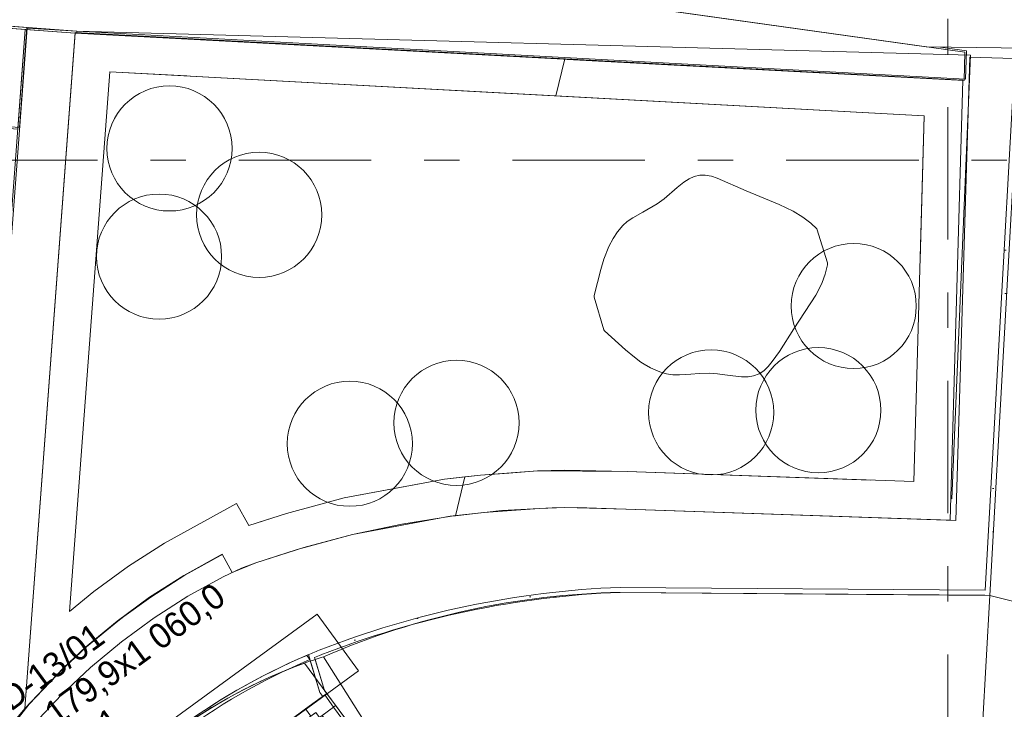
# Model space of a CAD drawing. Header units: millimetres. Extents: x 74467 to 235410, y -65 to 114857.
# Tile 140 of 256: x 107961 to 111895, y 65542 to 68297. Entities that reach past the tile are written whole.
import ezdxf
from ezdxf.enums import TextEntityAlignment as Align

# ---------------------------------------------------------------- set-up
doc = ezdxf.new("R2010")
doc.units = ezdxf.units.MM
doc.header["$MEASUREMENT"] = 0
for name, pattern in [('Katkend topelt', [1093.611073, 529.166651, -211.666656, 141.111112, -211.666656]), ('Kriipsjoon', [3527.298, 2469.2356, -1058.0624]), ('Wipeout_Contour', [1000, 0, -1000])]:
    doc.linetypes.add(name, pattern=pattern)
for name, color, linetype in [('00 2D välitrepistik plaanidele.AR', 7, 'Continuous'), ('00 Kunstikonkursi LÜ jaoks asendi 2D', 7, 'Continuous'), ('00 Teljed.AR', 7, 'Continuous'), ('1232 Välisseinad.AR', 7, 'Continuous'), ('1232 Välisseinad.VANA', 7, 'Continuous'), ('1311 Siseseinad.VANA', 7, 'Continuous'), ('Aken', 7, 'Continuous'), ('Akna tähis', 7, 'Continuous')]:
    doc.layers.add(name, color=color, linetype=linetype)
doc.styles.add('GENERATED_STYLE_1', font='txt')
doc.styles.add('GENERATED_STYLE_3', font='txt')
pattern_1 = [(0, (0, 0), (0, 173.20508), [0, -100]), (0, (50, 86.6), (0, 173.20508), [0, -100])]

# ---------------------------------------------------------------- blocks, each defined once
blk = doc.blocks.new('Beam_98_1', base_point=(108127, 64831.8))
at = {"color": 254, "linetype": 'Wipeout_Contour', "lineweight": 0, "ltscale": 507170.973204}
blk.add_wipeout([(107962.3, 65058.3), (108127, 64831.8), (109314.1, 65695.2), (109149.5, 65921.6)], dxfattribs=at).dxf.layer = '1232 Välisseinad.VANA'
at = {"layer": '1232 Välisseinad.VANA', "color": 7, "linetype": 'Continuous', "lineweight": 13}
for p, q in [((107962.3, 65058.3), (109149.5, 65921.6)), ((109314.1, 65695.2), (109149.5, 65921.6)), ((108127, 64831.8), (109314.1, 65695.2)), ((108127, 64831.8), (107962.3, 65058.3))]:
    blk.add_line(p, q, dxfattribs=at)
blk = doc.blocks.new('Slab_348_1', base_point=(109114.6, 65760.5))
at = {"layer": '1232 Välisseinad.AR', "color": 7, "linetype": 'Continuous', "lineweight": 13, "flags": 128}
blk.add_lwpolyline([(109114.6, 65760.5, 0.122096), (108121, 65016.2), (108248.4, 64924.8), (108252.8, 64918.8), (109171.6, 65593.6), (109160.6, 65608.6)], format="xyb", close=True, dxfattribs=at)
blk = doc.blocks.new('Opening_81_1')
at = {"layer": '1232 Välisseinad.AR', "color": 7, "linetype": 'Continuous', "lineweight": 13, "flags": 128}
for points in [[(109107.9, 65757.6, 0.120708), (108121, 65016.2)], [(108133.5, 64999.9, -0.121674), (109120.4, 65741.2)]]:
    blk.add_lwpolyline(points, format="xyb", dxfattribs=at)
at = {"layer": '1232 Välisseinad.AR', "color": 7, "linetype": 'Continuous', "lineweight": 15, "flags": 128}
for points in [[(109120.4, 65741.2), (109107.9, 65757.6)], [(108121, 65016.2), (108133.5, 64999.9)]]:
    blk.add_lwpolyline(points, dxfattribs=at)
blk = doc.blocks.new('Wall_688_1', base_point=(111952, 68048.1))
at = {"layer": '1232 Välisseinad.VANA', "color": 7, "linetype": 'Continuous', "lineweight": 15, "flags": 128}
for points in [[(111952, 68048.1), (111837.4, 65997.3)], [(112423.1, 67516.3), (111952, 68048.1)], [(112331.2, 65873.4), (112423.1, 67516.3)], [(111837.4, 65997.3), (112331.2, 65873.4)]]:
    blk.add_lwpolyline(points, dxfattribs=at)
blk = doc.blocks.new('Rectangular Window Opening 24_3')
at = {"layer": 'Aken', "color": 7, "linetype": 'Continuous', "lineweight": 15}
for p, q in [((-636.4, 127.6), (-590, 0)), ((590, 0), (634.1, 121.2)), ((-590, 0), (-590, -420)), ((590, -408.5), (590, 0))]:
    blk.add_line(p, q, dxfattribs=at)
at = {"layer": 'Aken', "color": 7, "linetype": 'Continuous', "lineweight": 13}
for centre, radius, start, end in [((-10.9, -1834.9), 2059.8, 90, 106.3286), ((-10.9, -1834.9), 2059.8, 73.0382, 90), ((-10.9, -1834.9), 2059.8, 106.3286, 107.6791), ((-10.9, -1834.9), 2059.8, 71.7505, 73.0382), ((18.8, -2342.9), 2017, 73.5495, 107.5685)]:
    blk.add_arc(centre, radius, start, end, dxfattribs=at)
blk = doc.blocks.new('Historic Window 24_3')
at = {"layer": 'Aken', "color": 253, "linetype": 'Continuous', "lineweight": 13, "true_color": 0xa5a6a4}
for p, q in [((-548, 13), (510.6, 296.7)), ((-510, -109), (475.2, 155))]:
    blk.add_line(p, q, dxfattribs=at)
at = {"layer": 'Aken', "color": 7, "linetype": 'Continuous', "lineweight": 15}
for p, q in [((-590, 235.6), (-590, 0)), ((590, 0), (590, 210.2)), ((-590, 0), (-580, 0)), ((-590, -182), (-590, 0)), ((-580, 0), (-548, 0)), ((-580, -122), (-580, 0)), ((-548, 13), (-488, 13)), ((-548, -25), (-548, 13)), ((-548, 0), (-548, -25)), ((-488, 13), (-488, -25)), ((-488, 13), (488, 13)), ((488, -25), (488, 13)), ((488, 13), (548, 13)), ((548, 13), (548, -25)), ((548, -25), (548, 0)), ((548, 0), (580, 0)), ((580, 0), (590, 0)), ((580, -122), (580, 0)), ((590, -182), (590, 0)), ((-590, 0), (-590, -182)), ((-548, -25), (-523, -25)), ((-488, -25), (-548, -25)), ((-523, -25), (-523, -122)), ((-488, -6), (488, -6)), ((488, -25), (-488, -25)), ((548, -25), (488, -25)), ((523, -122), (523, -25)), ((523, -25), (548, -25)), ((590, -182), (590, 0)), ((-510, -109), (-450, -109)), ((-510, -147), (-510, -109)), ((-450, -109), (-450, -147)), ((-450, -109), (450, -109)), ((450, -147), (450, -109)), ((450, -109), (510, -109)), ((510, -109), (510, -147)), ((-580, -122), (-590, -122)), ((-590, -122), (-580, -122)), ((-523, -122), (-580, -122)), ((-580, -122), (-510, -122)), ((-580, -182), (-580, -122)), ((-510, -122), (-510, -147)), ((-510, -147), (-485, -147)), ((-450, -147), (-510, -147)), ((-485, -147), (-485, -182)), ((-450, -128), (450, -128)), ((450, -147), (-450, -147)), ((510, -147), (450, -147)), ((485, -182), (485, -147)), ((485, -147), (510, -147)), ((510, -147), (510, -122)), ((510, -122), (580, -122)), ((580, -122), (523, -122)), ((590, -122), (580, -122)), ((580, -122), (590, -122)), ((580, -182), (580, -122)), ((-590, -182), (-590, -327.9)), ((-580, -182), (-590, -182)), ((-485, -182), (-580, -182)), ((580, -182), (485, -182)), ((590, -182), (580, -182)), ((590, -332), (590, -182))]:
    blk.add_line(p, q, dxfattribs=at)
at = {"layer": 'Aken', "color": 7, "linetype": 'Continuous', "lineweight": 13}
for p, q in [((-450, -109), (450, -109)), ((485, -182), (-485, -182))]:
    blk.add_line(p, q, dxfattribs=at)
at = {"layer": 'Aken', "color": 253, "linetype": 'Continuous', "lineweight": 13, "true_color": 0xa5a6a4}
for centre, radius in [((-548, 13), 1095.9), ((-510, -109), 1019.9)]:
    blk.add_arc(centre, radius, 0, 15, dxfattribs=at)
at = {"layer": 'Aken', "color": 7, "linetype": 'Continuous', "lineweight": 13}
for centre, radius, start, end in [((41.5, 2151.1), 2017, 251.7558, 285.7797), ((6.8, 1643.5), 2059.8, 253.157, 286.4455)]:
    blk.add_arc(centre, radius, start, end, dxfattribs=at)
blk = doc.blocks.new('Window Stamp 24')
at = {"layer": 'Akna tähis', "color": 7, "lineweight": 13, "style": 'GENERATED_STYLE_1'}
for tag, p in [('AC_WIDO_ID', (-447.2, -926.8)), ('AC_WIDO_A_SIZE', (-447.2, -1083.9)), ('AC_SILL_TO_ANCHOR_LEVEL', (-447.2, -1241)), ('DUMMY_233', (-447.2, -1398.2))]:
    blk.add_attdef(tag, text='', height=100, dxfattribs=at).set_placement(p, align=Align.TOP_LEFT)
blk = doc.blocks.new('Wall_689_1', base_point=(109174.2, 65752))
at = {"layer": '1232 Välisseinad.VANA', "color": 7, "linetype": 'Continuous', "lineweight": 15}
for p, q in [((109178.7, 65617.7), (109141.3, 65741.2)), ((109423.7, 65290.8), (109178.7, 65617.7))]:
    blk.add_line(p, q, dxfattribs=at)
at = {"layer": '1232 Välisseinad.VANA', "color": 7, "linetype": 'Continuous', "lineweight": 15, "flags": 128}
blk.add_lwpolyline([(109458.3, 65303.4), (109174.2, 65752)], dxfattribs=at)
at = {"layer": '1232 Välisseinad.VANA', "color": 7, "linetype": 'Continuous', "lineweight": 15}
blk.add_arc((109798.3, 63789), 2059.8, 107.6373, 108.6012, dxfattribs=at)
at = {"layer": 'Aken', "color": 7, "linetype": 'Continuous', "lineweight": 13, "zscale": 1000, "rotation": 36.85078741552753}
blk.add_blockref('Rectangular Window Opening 24_3', (108706.6, 65263.9), dxfattribs=at)
at = {"layer": 'Aken', "color": 7, "linetype": 'Continuous', "lineweight": 13, "xscale": -1, "zscale": 1000, "rotation": 216.2965906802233}
blk.add_blockref('Historic Window 24_3', (108819.9, 65109.6), dxfattribs=at)
at = {"layer": 'Akna tähis', "color": 5, "lineweight": 13}
ref = blk.add_blockref('Window Stamp 24', (108959.4, 64919.7), dxfattribs=dict(at, rotation=216.2965906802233))
ref.add_attrib('AC_WIDO_ID', 'D-13/01', dxfattribs={"color": 7, "lineweight": 13, "height": 100, "rotation": 36.2966, "style": 'GENERATED_STYLE_1'}).set_placement((107866.4, 65611.9), align=Align.TOP_LEFT)
ref.add_attrib('AC_WIDO_A_SIZE', '1\xa0179,9x1\xa0060,0', dxfattribs={"color": 7, "lineweight": 13, "height": 100, "rotation": 36.2966, "style": 'GENERATED_STYLE_1'}).set_placement((107959.4, 65485.2), align=Align.TOP_LEFT)
ref.add_attrib('AC_SILL_TO_ANCHOR_LEVEL', '506,1', dxfattribs={"color": 7, "lineweight": 13, "height": 100, "rotation": 36.2966, "style": 'GENERATED_STYLE_1'}).set_placement((108052.5, 65358.6), align=Align.TOP_LEFT)
blk = doc.blocks.new('Wall_695_1', base_point=(111808.2, 65474.8))
at = {"layer": '1311 Siseseinad.VANA', "color": 7, "linetype": 'Continuous', "lineweight": 15, "flags": 128}
for points in [[(111837.4, 65997.3), (111808.2, 65474.8)], [(112331.2, 65873.4), (111837.4, 65997.3)]]:
    blk.add_lwpolyline(points, dxfattribs=at)
blk = doc.blocks.new('Wall_698_1', base_point=(111837.4, 65997.3))
at = {"layer": '1232 Välisseinad.VANA', "color": 7, "linetype": 'Continuous', "lineweight": 15, "flags": 128}
for points in [[(111837.4, 65997.3), (110360.1, 66009.3)], [(111808.2, 65474.8), (111837.4, 65997.3)], [(109174.2, 65752), (109458.3, 65303.4)], [(110363.1, 65495), (111808.2, 65474.8)]]:
    blk.add_lwpolyline(points, dxfattribs=at)
at = {"layer": '1232 Välisseinad.VANA', "color": 7, "linetype": 'Continuous', "lineweight": 15}
for centre, radius, start, end in [((110423.4, 62856.6), 3153.4, 91.1496, 113.3362), ((110399.4, 63092), 2403.3, 90.8659, 113.0524)]:
    blk.add_arc(centre, radius, start, end, dxfattribs=at)
blk = doc.blocks.new('Wall_718_1', base_point=(111837.4, 65997.3))
at = {"layer": '1232 Välisseinad.AR', "linetype": 'Continuous', "lineweight": 13, "true_color": 0x8c8d8c}
h = blk.add_hatch(dxfattribs=at)
h.set_pattern_fill('Krohv_0001', color=252, style=0, pattern_type=2)
h.set_pattern_definition(pattern_1)
h.paths.add_polyline_path([(111932, 68048.6), (111952, 68048.1), (111933.2, 68068.5)])
h = blk.add_hatch(dxfattribs=at)
h.set_pattern_fill('Krohv_0001', color=252, style=0, pattern_type=2)
h.set_pattern_definition(pattern_1)
h.paths.add_polyline_path([(111933.2, 68068.5), (111952, 68048.1), (111953.2, 68068.1)])
h = blk.add_hatch(dxfattribs=at)
h.set_pattern_fill('Krohv_0001', color=252, style=0, pattern_type=2)
h.set_pattern_definition(pattern_1)
h.paths.add_polyline_path([(111838.5, 66017.3), (111952, 68048.1), (111932, 68048.6), (111818.5, 66017.4)])
h = blk.add_hatch(dxfattribs=at)
h.set_pattern_fill('Krohv_0001', color=252, style=0, pattern_type=2)
h.set_pattern_definition(pattern_1)
h.paths.add_polyline_path([(111817.4, 65997.5), (111837.4, 65997.3), (111818.5, 66017.4)])
h = blk.add_hatch(dxfattribs=at)
h.set_pattern_fill('Krohv_0001', color=252, style=0, pattern_type=2)
h.set_pattern_definition(pattern_1)
h.paths.add_polyline_path([(111838.5, 66017.3), (111818.5, 66017.4), (111837.4, 65997.3)])
at = {"layer": '1232 Välisseinad.AR', "color": 7, "linetype": 'Continuous', "lineweight": 15, "flags": 128}
for points in [[(111933.2, 68068.5), (111818.5, 66017.4)], [(111837.4, 65997.3), (111952, 68048.1)]]:
    blk.add_lwpolyline(points, dxfattribs=at)
at = {"layer": '1232 Välisseinad.AR', "color": 7, "linetype": 'Continuous', "lineweight": 13, "flags": 128}
for points in [[(111933.2, 68068.5), (111953.2, 68068.1)], [(111837.4, 65997.3), (111817.4, 65997.5)]]:
    blk.add_lwpolyline(points, dxfattribs=at)
blk = doc.blocks.new('Wall_720_1', base_point=(111837.4, 65997.3))
at = {"layer": '1232 Välisseinad.AR', "linetype": 'Continuous', "lineweight": 13, "true_color": 0x8c8d8c}
h = blk.add_hatch(dxfattribs=at)
h.set_pattern_fill('Krohv_0001', color=252, style=0, pattern_type=2)
h.set_pattern_definition(pattern_1)
h.paths.add_polyline_path([(111818.5, 66017.4), (110359.8, 66029.3), (110360.1, 66009.3), (111817.4, 65997.5)])
at = {"layer": '1232 Välisseinad.AR', "color": 7, "linetype": 'Continuous', "lineweight": 15, "flags": 128}
for points in [[(111818.5, 66017.4), (110359.8, 66029.3)], [(110360.1, 66009.3), (111817.4, 65997.5)]]:
    blk.add_lwpolyline(points, dxfattribs=at)
blk = doc.blocks.new('Wall_721_1', base_point=(110360.1, 66009.3))
at = {"layer": '1232 Välisseinad.AR', "linetype": 'Continuous', "lineweight": 13, "true_color": 0x8c8d8c}
h = blk.add_hatch(dxfattribs=at)
h.set_pattern_fill('Krohv_0001', color=252, style=0, pattern_type=2)
h.set_pattern_definition(pattern_1)
h.paths.add_polyline_path([(110359.8, 66029.3, 0.083752), (109157.4, 65778.1), (109164.8, 65759.5, -0.083713), (110360.1, 66009.3)])
at = {"layer": '1232 Välisseinad.AR', "color": 7, "linetype": 'Continuous', "lineweight": 15}
for radius, start, end in [(3692.4, 92.2231, 111.373), (3672.4, 92.2304, 111.3714)]:
    blk.add_arc((110503, 62339.7), radius, start, end, dxfattribs=at)
blk = doc.blocks.new('Wall_722_1', base_point=(109164.8, 65759.5))
at = {"layer": '1232 Välisseinad.AR', "linetype": 'Continuous', "lineweight": 13, "true_color": 0x8c8d8c}
h = blk.add_hatch(dxfattribs=at)
h.set_pattern_fill('Krohv_0001', color=252, style=0, pattern_type=2)
h.set_pattern_definition(pattern_1)
h.paths.add_polyline_path([(109157.4, 65778.1, 0.005163), (109107.9, 65757.6), (109120.4, 65741.2, -0.004663), (109164.8, 65759.5)])
h = blk.add_hatch(dxfattribs=at)
h.set_pattern_fill('Krohv_0001', color=252, style=0, pattern_type=2)
h.set_pattern_definition(pattern_1)
h.paths.add_polyline_path([(108121, 65016.2, 0.002467), (108104.9, 64996.4), (108120.8, 64984.2, -0.001953), (108133.5, 64999.9)])
at = {"layer": '1232 Välisseinad.AR', "color": 7, "linetype": 'Continuous', "lineweight": 15}
for radius, start, end in [(2593.7, 111.9646, 113.1479), (2573.7, 111.9669, 112.5879), (2593.7, 140.6789, 141.2442)]:
    blk.add_arc((110127.5, 63372.7), radius, start, end, dxfattribs=at)
blk = doc.blocks.new('Wall_730_1', base_point=(109187.7, 65605.5))
at = {"layer": '1232 Välisseinad.AR', "linetype": 'Continuous', "lineweight": 13, "true_color": 0x8c8d8c}
h = blk.add_hatch(dxfattribs=at)
h.set_pattern_fill('Krohv_0001', color=252, style=0, pattern_type=2)
h.set_pattern_definition(pattern_1)
h.paths.add_polyline_path([(109178.7, 65617.7), (109160.6, 65608.6), (109171.6, 65593.6), (109183.4, 65602.3)])
h = blk.add_hatch(dxfattribs=at)
h.set_pattern_fill('Krohv_0001', color=252, style=0, pattern_type=2)
h.set_pattern_definition(pattern_1)
h.paths.add_polyline_path([(109183.4, 65602.3), (109187.7, 65605.5), (109178.7, 65617.7)])
at = {"layer": '1232 Välisseinad.AR', "color": 7, "linetype": 'Continuous', "lineweight": 15, "flags": 128}
for points in [[(109187.7, 65605.5), (109178.7, 65617.7)], [(109160.6, 65608.6), (109171.6, 65593.6)]]:
    blk.add_lwpolyline(points, dxfattribs=at)
at = {"layer": '1232 Välisseinad.AR', "color": 7, "linetype": 'Continuous', "lineweight": 13, "flags": 128}
blk.add_lwpolyline([(109171.6, 65593.6), (109187.7, 65605.5)], dxfattribs=at)
blk = doc.blocks.new('Wall_731_1', base_point=(109178.7, 65617.7))
at = {"layer": '1232 Välisseinad.AR', "linetype": 'Continuous', "lineweight": 13, "true_color": 0x8c8d8c}
h = blk.add_hatch(dxfattribs=at)
h.set_pattern_fill('Krohv_0001', color=252, style=0, pattern_type=2)
h.set_pattern_definition(pattern_1)
h.paths.add_polyline_path([(109178.7, 65617.7), (109138.9, 65749), (109120.4, 65741.2), (109160.6, 65608.6)])
at = {"layer": '1232 Välisseinad.AR', "color": 7, "linetype": 'Continuous', "lineweight": 15, "flags": 128}
for points in [[(109120.4, 65741.2), (109160.6, 65608.6)], [(109178.7, 65617.7), (109138.9, 65749)]]:
    blk.add_lwpolyline(points, dxfattribs=at)
blk = doc.blocks.new('Standard grid marker_7')
at = {"layer": '00 Teljed.AR', "color": 252, "linetype": 'Katkend topelt', "lineweight": 13, "true_color": 0x8c8d8c}
blk.add_line((1179.4, 0), (38064.5, 0), dxfattribs=at)
at = {"layer": '00 Teljed.AR', "color": 252, "lineweight": 13, "true_color": 0x8c8d8c, "style": 'GENERATED_STYLE_3'}
for tag, p in [('AC_MarkerText_1_0', (-200, -191.4)), ('AC_MarkerText_1_1', (39443.9, -191.4))]:
    blk.add_attdef(tag, text='', height=200, rotation=180, dxfattribs=at).set_placement(p, align=Align.TOP_CENTER)
blk = doc.blocks.new('Standard grid marker_14')
at = {"layer": '00 Teljed.AR', "color": 252, "linetype": 'Katkend topelt', "lineweight": 13, "true_color": 0x8c8d8c}
blk.add_line((847.4, 0), (22152.6, 0), dxfattribs=at)
at = {"layer": '00 Teljed.AR', "color": 252, "lineweight": 13, "true_color": 0x8c8d8c, "style": 'GENERATED_STYLE_3'}
for tag, p in [('AC_MarkerText_1_0', (-345.7, -45.7)), ('AC_MarkerText_1_1', (23054.3, -45.7))]:
    blk.add_attdef(tag, text='', height=200, rotation=90, dxfattribs=at).set_placement(p, align=Align.TOP_CENTER)

msp = doc.modelspace()

# ---------------------------------------------------------------- linework, layer by layer
at = {"layer": '00 2D välitrepistik plaanidele.AR', "color": 7, "linetype": 'Continuous', "lineweight": 13, "flags": 128}
for points in [[(97711.3, 70145.2), (97576.7, 69218.2), (100153.5, 68856.1), (108189.1, 68250.7), (111740, 68059.5), (111743.5, 68173)], [(100262.8, 68444.9), (100153.5, 68856.1), (107989.6, 68265.7), (107959.7, 67866.8)], [(108189.1, 68250.7), (107999.1, 65562), (108110.2, 65680.2), (108140.3, 65708.5), (108228.4, 65791.3), (108353.3, 65894.8), (108377.5, 65912.5), (108484.4, 65990.4), (108621.2, 66077.6), (108763.1, 66156.1), (108774.1, 66161.4), (108837.1, 66191.3), (108895.6, 66213.4), (109088.5, 66274.9), (109284.2, 66326.6), (109482.3, 66368.4), (109660.7, 66396.8), (109682.2, 66400.2), (109883.5, 66421.9), (110085.6, 66433.5), (110187.2, 66434.2), (110391.2, 66427.1), (111685.2, 66382.3), (111759, 68155.3)]]:
    msp.add_lwpolyline(points, close=True, dxfattribs=at)
msp.add_lwpolyline([(107763.1, 65249.5), (107991.2, 68263.1), (108189.1, 68250.7), (107999.1, 65562), (107802.1, 65312.7), (107768.3, 65256.7, 0.00103)], format="xyb", close=True, dxfattribs=at)

# ---------------------------------------------------------------- block references
at = {"layer": '1311 Siseseinad.VANA', "color": 7, "lineweight": 15}
msp.add_blockref('Wall_695_1', (111808.2, 65474.8), dxfattribs=at)

# ---------------------------------------------------------------- next in the draw order: block references
at = {"layer": '1232 Välisseinad.VANA', "color": 7, "lineweight": 13}
msp.add_blockref('Beam_98_1', (108127, 64831.8), dxfattribs=at)

# ---------------------------------------------------------------- next in the draw order: wipeouts: each hides what was drawn before it
at = {"color": 254, "linetype": 'Wipeout_Contour', "lineweight": 0, "ltscale": 1079437.669537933}
msp.add_wipeout([(97704, 70132.8), (98144.5, 70071.1), (100635.8, 87858.8), (121333.8, 84960), (118963.7, 68037.1), (119411.7, 68027.3), (121836.4, 85338.7), (100257, 88361.1)], dxfattribs=at).dxf.layer = '00 Kunstikonkursi LÜ jaoks asendi 2D'

# ---------------------------------------------------------------- next in the draw order: block references
at = {"layer": '1232 Välisseinad.AR', "color": 7, "lineweight": 15}
msp.add_blockref('Wall_718_1', (111837.4, 65997.3), dxfattribs=at)
at = {"layer": '1232 Välisseinad.VANA', "color": 7, "lineweight": 15}
msp.add_blockref('Wall_688_1', (111952, 68048.1), dxfattribs=at)

# ---------------------------------------------------------------- next in the draw order: wipeouts: each hides what was drawn before it
at = {"color": 254, "linetype": 'Wipeout_Contour', "lineweight": 0, "ltscale": 1050311.564171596}
msp.add_wipeout([(113410.7, 70925.4), (110439.6, 71341.5), (110439.6, 71341.3), (110439.6, 71341.3), (110079.6, 68771.4), (110028.5, 68406.6), (111582, 68189), (113024, 68167.7)], dxfattribs=at).dxf.layer = '00 Kunstikonkursi LÜ jaoks asendi 2D'
at = {"color": 254, "linetype": 'Wipeout_Contour', "lineweight": 0, "ltscale": 2049022.966007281}
msp.add_wipeout([(108321.5, 68088.8), (108160.6, 65933.1), (108257.8, 66013.2), (108395.1, 66114.1), (108540, 66205.9), (108826.5, 66364.3), (108876.4, 66276.5), (109026.8, 66324.5), (109257.3, 66387), (109658.5, 66461.6), (109801.9, 66477.5), (110029.7, 66494.3), (110137.8, 66497.8), (110388.6, 66491.6), (111532.8, 66452.2), (111575, 67913.1)], dxfattribs=at).dxf.layer = '00 Kunstikonkursi LÜ jaoks asendi 2D'

# ---------------------------------------------------------------- next in the draw order: linework, layer by layer
at = {"layer": '00 Kunstikonkursi LÜ jaoks asendi 2D', "color": 63, "linetype": 'Continuous', "lineweight": 13, "true_color": 0xbcc992}
for p, q in [((110028.5, 68406.6), (111582, 68189)), ((111582, 68189), (113024, 68167.7)), ((108321.5, 68088.8), (108160.6, 65933.1)), ((111575, 67913.1), (108321.5, 68088.8)), ((111532.8, 66452.2), (111575, 67913.1)), ((109801.9, 66477.5), (110029.7, 66494.3)), ((110029.7, 66494.3), (110137.8, 66497.8)), ((110137.8, 66497.8), (110388.6, 66491.6)), ((110388.6, 66491.6), (111532.8, 66452.2)), ((109257.3, 66387), (109658.5, 66461.6)), ((109658.5, 66461.6), (109801.9, 66477.5)), ((108540, 66205.9), (108826.5, 66364.3)), ((108826.5, 66364.3), (108876.4, 66276.5)), ((109026.8, 66324.5), (109257.3, 66387)), ((108876.4, 66276.5), (109026.8, 66324.5)), ((108395.1, 66114.1), (108540, 66205.9)), ((108257.8, 66013.2), (108395.1, 66114.1)), ((108160.6, 65933.1), (108257.8, 66013.2))]:
    msp.add_line(p, q, dxfattribs=at)
at = {"layer": '00 Kunstikonkursi LÜ jaoks asendi 2D', "color": 7, "linetype": 'Continuous', "lineweight": 13, "flags": 128}
msp.add_lwpolyline([(108321.5, 68088.8), (111575, 67913.1), (111532.8, 66452.2), (110388.6, 66491.6), (110137.8, 66497.8), (110029.7, 66494.3), (109801.9, 66477.5), (109658.5, 66461.6), (109257.3, 66387), (109026.8, 66324.5), (108876.4, 66276.5), (108826.5, 66364.3), (108540, 66205.9), (108395.1, 66114.1), (108257.8, 66013.2), (108160.6, 65933.1)], close=True, dxfattribs=at)

# ---------------------------------------------------------------- next in the draw order: wipeouts: each hides what was drawn before it
at = {"color": 254, "linetype": 'Wipeout_Contour', "lineweight": 0, "ltscale": 2049022.966007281}
msp.add_wipeout([(108321.5, 68088.8), (108160.6, 65933.1), (108257.8, 66013.2), (108395.1, 66114.1), (108540, 66205.9), (108826.5, 66364.3), (108876.4, 66276.5), (109026.8, 66324.5), (109257.3, 66387), (109658.5, 66461.6), (109801.9, 66477.5), (110029.7, 66494.3), (110137.8, 66497.8), (110388.6, 66491.6), (111532.8, 66452.2), (111575, 67913.1)], dxfattribs=at).dxf.layer = '00 Kunstikonkursi LÜ jaoks asendi 2D'

# ---------------------------------------------------------------- next in the draw order: linework, layer by layer
at = {"layer": '00 Kunstikonkursi LÜ jaoks asendi 2D', "color": 63, "linetype": 'Continuous', "lineweight": 13, "true_color": 0xbcc992}
for p, q in [((108321.5, 68088.8), (108160.6, 65933.1)), ((111575, 67913.1), (108321.5, 68088.8)), ((111532.8, 66452.2), (111575, 67913.1)), ((109801.9, 66477.5), (110029.7, 66494.3)), ((110029.7, 66494.3), (110137.8, 66497.8)), ((110137.8, 66497.8), (110388.6, 66491.6)), ((110388.6, 66491.6), (111532.8, 66452.2)), ((109257.3, 66387), (109658.5, 66461.6)), ((109658.5, 66461.6), (109801.9, 66477.5)), ((108540, 66205.9), (108826.5, 66364.3)), ((108826.5, 66364.3), (108876.4, 66276.5)), ((109026.8, 66324.5), (109257.3, 66387)), ((108876.4, 66276.5), (109026.8, 66324.5)), ((108395.1, 66114.1), (108540, 66205.9)), ((108257.8, 66013.2), (108395.1, 66114.1)), ((108160.6, 65933.1), (108257.8, 66013.2))]:
    msp.add_line(p, q, dxfattribs=at)
at = {"layer": '00 Kunstikonkursi LÜ jaoks asendi 2D', "color": 7, "linetype": 'Continuous', "lineweight": 13, "flags": 128}
msp.add_lwpolyline([(108160.6, 65933.1), (108257.8, 66013.2), (108395.1, 66114.1), (108540, 66205.9), (108826.5, 66364.3), (108876.4, 66276.5), (109026.8, 66324.5), (109257.3, 66387), (109658.5, 66461.6), (109801.9, 66477.5), (110029.7, 66494.3), (110137.8, 66497.8), (110388.6, 66491.6), (111532.8, 66452.2), (111575, 67913.1), (108321.5, 68088.8)], close=True, dxfattribs=at)

# ---------------------------------------------------------------- next in the draw order: block references
at = {"layer": '1232 Välisseinad.AR', "color": 7, "lineweight": 15}
msp.add_blockref('Wall_720_1', (111837.4, 65997.3), dxfattribs=at)

# ---------------------------------------------------------------- next in the draw order: wipeouts: each hides what was drawn before it
at = {"color": 254, "linetype": 'Wipeout_Contour', "lineweight": 0, "ltscale": 2065144.034121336}
msp.add_wipeout([(111678.4, 66297.1), (111729.1, 68055), (110138.7, 68140.9), (110103.3, 67992.6), (111575, 67913.1), (111532.8, 66452.2), (110388.6, 66491.6), (110137.8, 66497.8), (110029.7, 66494.3), (109801.9, 66477.5), (109739.8, 66470.6), (109702.7, 66315.6), (109815.7, 66328.1), (110037.7, 66344.5), (110138.4, 66347.8), (110384.1, 66341.7)], dxfattribs=at).dxf.layer = '00 Kunstikonkursi LÜ jaoks asendi 2D'

# ---------------------------------------------------------------- next in the draw order: linework, layer by layer
at = {"layer": '00 Kunstikonkursi LÜ jaoks asendi 2D', "color": 63, "linetype": 'Continuous', "lineweight": 13, "true_color": 0xbcc992}
for p, q in [((110138.7, 68140.9), (110103.3, 67992.6)), ((111729.1, 68055), (110138.7, 68140.9)), ((111678.4, 66297.1), (111729.1, 68055)), ((110103.3, 67992.6), (111575, 67913.1)), ((111575, 67913.1), (111532.8, 66452.2)), ((110029.7, 66494.3), (109801.9, 66477.5)), ((110137.8, 66497.8), (110029.7, 66494.3)), ((110388.6, 66491.6), (110137.8, 66497.8)), ((111532.8, 66452.2), (110388.6, 66491.6)), ((109739.8, 66470.6), (109702.7, 66315.6)), ((109801.9, 66477.5), (109739.8, 66470.6)), ((109702.7, 66315.6), (109815.7, 66328.1)), ((109815.7, 66328.1), (110037.7, 66344.5)), ((110037.7, 66344.5), (110138.4, 66347.8)), ((110138.4, 66347.8), (110384.1, 66341.7)), ((110384.1, 66341.7), (111678.4, 66297.1))]:
    msp.add_line(p, q, dxfattribs=at)
at = {"layer": '00 Kunstikonkursi LÜ jaoks asendi 2D', "color": 7, "linetype": 'Continuous', "lineweight": 15, "flags": 128}
msp.add_lwpolyline([(110255.8, 67189.2), (110255.9, 67195.2), (110282.5, 67299.6), (110294.9, 67340), (110315, 67391.4), (110332.3, 67423.4), (110348.9, 67450.1), (110370.6, 67475.2), (110388.3, 67490.5), (110410.8, 67506), (110449.9, 67528.1), (110507.7, 67560.8), (110536, 67581.5), (110587.1, 67626.1), (110614.8, 67648.5), (110635.5, 67661.8), (110656, 67671), (110678.1, 67675.8), (110700, 67675.7), (110715.8, 67673.5), (110724.3, 67671.7), (110747.6, 67664.6), (110863.1, 67613.9), (110994.9, 67559.2), (111050.8, 67531.6), (111089.3, 67508), (111121.3, 67483.8), (111146, 67461.1), (111188.6, 67325.7), (111188.6, 67317.2), (111179, 67280.6), (111166.8, 67247), (111151.6, 67214.4), (111142, 67196.3), (111053.7, 67061.9), (110995.9, 66972.1), (110967.8, 66930.9), (110951.9, 66912.2), (110933.5, 66894.8), (110915.1, 66882.5), (110893.2, 66873.9), (110871.1, 66870.4), (110844.4, 66870.3), (110809.7, 66874), (110778.7, 66878.6), (110748.9, 66882.7), (110716.9, 66885.1), (110675.3, 66883.8), (110642, 66881), (110596.6, 66878), (110570.3, 66878.7), (110544.5, 66882.5), (110519, 66889.7), (110481.8, 66905.9), (110455.8, 66921), (110443, 66929.4), (110416.8, 66948.3), (110380.7, 66977.9), (110297.4, 67054.2), (110294.7, 67058.7)], close=True, dxfattribs=at)
at = {"layer": '00 Kunstikonkursi LÜ jaoks asendi 2D', "color": 7, "linetype": 'Continuous', "lineweight": 13, "flags": 128}
msp.add_lwpolyline([(110188.7, 66348.1), (110188.7, 66348.1), (110188.7, 66348.1), (110188.7, 66348.1), (110188.7, 66348.1), (110188.7, 66348.1), (110188.7, 66348.1), (110188.7, 66348.1), (110188.7, 66348.2), (110188.7, 66348.2), (110188.7, 66348.2), (110188.7, 66348.2), (110188.7, 66348.2), (110188.7, 66348.2), (110188.7, 66348.2), (110188.7, 66348.2), (110188.7, 66348.2), (110188.8, 66348.2), (110188.8, 66348.1), (110188.8, 66348.1), (110188.8, 66348.1), (110188.7, 66348.1), (110188.7, 66348.1), (110188.7, 66348.1), (110188.7, 66348.1)], close=True, dxfattribs=at)
at = {"layer": '00 Kunstikonkursi LÜ jaoks asendi 2D', "color": 7, "linetype": 'Continuous', "lineweight": 13}
for centre, radius in [((111293.1, 67153.2), 250), ((110723.4, 66728.3), 250), ((111151.8, 66737), 250), ((111547.2, 66301.8), 0.0504)]:
    msp.add_circle(centre, radius, dxfattribs=at)

# ---------------------------------------------------------------- next in the draw order: block references
at = {"layer": '00 Teljed.AR', "color": 7, "linetype": 'Continuous', "lineweight": 13, "zscale": 1000, "rotation": 270}
msp.add_blockref('Standard grid marker_14', (111668.8, 69888.9), dxfattribs=at)

# ---------------------------------------------------------------- next in the draw order: wipeouts: each hides what was drawn before it
at = {"color": 254, "linetype": 'Wipeout_Contour', "lineweight": 0, "ltscale": 3443454.710229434}
msp.add_wipeout([(110138.7, 68140.9), (108182.9, 68246.5), (107981.3, 65545), (108135.9, 65708.4), (108223.9, 65790.8), (108350, 65894.7), (108479.8, 65990.1), (108616.6, 66076.8), (108769.4, 66161.3), (108810.5, 66088.9), (108904.1, 66127.9), (109069.2, 66180.6), (109290.7, 66240.7), (109680.4, 66313.1), (109702.7, 66315.6), (109739.8, 66470.6), (109658.5, 66461.6), (109257.3, 66387), (109026.8, 66324.5), (108876.4, 66276.5), (108826.5, 66364.3), (108540, 66205.9), (108395.1, 66114.1), (108257.8, 66013.2), (108160.6, 65933.1), (108321.5, 68088.8), (110103.3, 67992.6)], dxfattribs=at).dxf.layer = '00 Kunstikonkursi LÜ jaoks asendi 2D'

# ---------------------------------------------------------------- next in the draw order: linework, layer by layer
at = {"layer": '00 Kunstikonkursi LÜ jaoks asendi 2D', "color": 63, "linetype": 'Continuous', "lineweight": 13, "true_color": 0xbcc992}
for p, q in [((108182.9, 68246.5), (107981.3, 65545)), ((110138.7, 68140.9), (108182.9, 68246.5)), ((110103.3, 67992.6), (110138.7, 68140.9)), ((108160.6, 65933.1), (108321.5, 68088.8)), ((108321.5, 68088.8), (110103.3, 67992.6)), ((109658.5, 66461.6), (109257.3, 66387)), ((109739.8, 66470.6), (109658.5, 66461.6)), ((109702.7, 66315.6), (109739.8, 66470.6)), ((108826.5, 66364.3), (108540, 66205.9)), ((108876.4, 66276.5), (108826.5, 66364.3)), ((109257.3, 66387), (109026.8, 66324.5)), ((109026.8, 66324.5), (108876.4, 66276.5)), ((109290.7, 66240.7), (109680.4, 66313.1)), ((109680.4, 66313.1), (109702.7, 66315.6)), ((108540, 66205.9), (108395.1, 66114.1)), ((109069.2, 66180.6), (109290.7, 66240.7)), ((108904.1, 66127.9), (109069.2, 66180.6)), ((108616.6, 66076.8), (108769.4, 66161.3)), ((108769.4, 66161.3), (108810.5, 66088.9)), ((108810.5, 66088.9), (108904.1, 66127.9)), ((108395.1, 66114.1), (108257.8, 66013.2)), ((108479.8, 65990.1), (108616.6, 66076.8)), ((108257.8, 66013.2), (108160.6, 65933.1)), ((108350, 65894.7), (108479.8, 65990.1)), ((108223.9, 65790.8), (108350, 65894.7)), ((108135.9, 65708.4), (108223.9, 65790.8)), ((107981.3, 65545), (108135.9, 65708.4))]:
    msp.add_line(p, q, dxfattribs=at)
at = {"layer": '00 Kunstikonkursi LÜ jaoks asendi 2D', "color": 7, "linetype": 'Continuous', "lineweight": 15, "flags": 128}
for points in [[(93409.6, 66380.9), (94427.5, 64903.6), (100145.4, 68843.1), (108182.7, 68243.3), (111733.7, 68053.8), (111737.1, 68167.3), (97704, 70132.8), (97573.7, 69203.1)], [(100256.3, 68433.7), (107953.4, 67859.3), (107983.2, 68258.2), (100145.4, 68843.1), (92284.7, 63427.3), (92964, 63409.6)], [(107983.2, 68258.2), (108182.7, 68243.3), (107981.3, 65545.1), (107891.4, 65436.4), (107758.4, 65246.3)], [(107983.2, 68258.2), (108182.7, 68243.3), (107981.3, 65545.1), (107891.4, 65436.4), (107758.4, 65246.3)]]:
    msp.add_lwpolyline(points, close=True, dxfattribs=at)
at = {"layer": '00 Kunstikonkursi LÜ jaoks asendi 2D', "color": 7, "linetype": 'Continuous', "lineweight": 13, "flags": 128}
for points in [[(108182.9, 68246.5), (107981.3, 65545), (108135.9, 65708.4), (108223.9, 65790.8), (108350, 65894.7), (108479.8, 65990.1), (108616.6, 66076.8), (108769.4, 66161.3), (108810.5, 66088.9), (108904.1, 66127.9), (109069.2, 66180.6), (109290.7, 66240.7), (109680.4, 66313.1), (109815.7, 66328.1), (110037.7, 66344.5), (110138.4, 66347.8), (110384.1, 66341.7), (111678.4, 66297.1), (111729.1, 68055)], [(108182.9, 68246.5), (107981.3, 65545), (108135.9, 65708.4), (108223.9, 65790.8), (108350, 65894.7), (108479.8, 65990.1), (108616.6, 66076.8), (108769.4, 66161.3), (108810.5, 66088.9), (108904.1, 66127.9), (109069.2, 66180.6), (109290.7, 66240.7), (109680.4, 66313.1), (109815.7, 66328.1), (110037.7, 66344.5), (110138.4, 66347.8), (110384.1, 66341.7), (111678.4, 66297.1), (111729.1, 68055)], [(108182.9, 68246.5), (107981.3, 65545), (108135.9, 65708.4), (108223.9, 65790.8), (108350, 65894.7), (108479.8, 65990.1), (108616.6, 66076.8), (108769.4, 66161.3), (108810.5, 66088.9), (108904.1, 66127.9), (109069.2, 66180.6), (109290.7, 66240.7), (109680.4, 66313.1), (109815.7, 66328.1), (110037.7, 66344.5), (110138.4, 66347.8), (110384.1, 66341.7), (111678.4, 66297.1), (111729.1, 68055)], [(108182.9, 68246.5), (107981.3, 65545), (108135.9, 65708.4), (108223.9, 65790.8), (108350, 65894.7), (108479.8, 65990.1), (108616.6, 66076.8), (108769.4, 66161.3), (108810.5, 66088.9), (108904.1, 66127.9), (109069.2, 66180.6), (109290.7, 66240.7), (109680.4, 66313.1), (109815.7, 66328.1), (110037.7, 66344.5), (110138.4, 66347.8), (110384.1, 66341.7), (111678.4, 66297.1), (111729.1, 68055)], [(108395.1, 66114.1), (108540, 66205.9), (108826.5, 66364.3), (108876.4, 66276.5), (109026.8, 66324.5), (109257.3, 66387), (109658.5, 66461.6), (109801.9, 66477.5), (110029.7, 66494.3), (110137.8, 66497.8), (110388.6, 66491.6), (111532.8, 66452.2), (111575, 67913.1), (108321.5, 68088.8), (108160.6, 65933.1), (108257.8, 66013.2)], [(108395.1, 66114.1), (108540, 66205.9), (108826.5, 66364.3), (108876.4, 66276.5), (109026.8, 66324.5), (109257.3, 66387), (109658.5, 66461.6), (109801.9, 66477.5), (110029.7, 66494.3), (110137.8, 66497.8), (110388.6, 66491.6), (111532.8, 66452.2), (111575, 67913.1), (108321.5, 68088.8), (108160.6, 65933.1), (108257.8, 66013.2)], [(108395.1, 66114.1), (108540, 66205.9), (108826.5, 66364.3), (108876.4, 66276.5), (109026.8, 66324.5), (109257.3, 66387), (109658.5, 66461.6), (109801.9, 66477.5), (110029.7, 66494.3), (110137.8, 66497.8), (110388.6, 66491.6), (111532.8, 66452.2), (111575, 67913.1), (108321.5, 68088.8), (108160.6, 65933.1), (108257.8, 66013.2)], [(108395.1, 66114.1), (108540, 66205.9), (108826.5, 66364.3), (108876.4, 66276.5), (109026.8, 66324.5), (109257.3, 66387), (109658.5, 66461.6), (109801.9, 66477.5), (110029.7, 66494.3), (110137.8, 66497.8), (110388.6, 66491.6), (111532.8, 66452.2), (111575, 67913.1), (108321.5, 68088.8), (108160.6, 65933.1), (108257.8, 66013.2)]]:
    msp.add_lwpolyline(points, close=True, dxfattribs=at)
msp.add_lwpolyline([(139640.4, 67681.9), (121180.2, 68000.7), (121160.5, 67860.6), (111756.5, 68146.9), (111701.4, 66296.5), (110188.7, 66348.1), (110088, 66347.4), (109886.9, 66335.8), (109686.6, 66314.1), (109487.7, 66282.3), (109290.7, 66240.7), (109095.9, 66189.1), (108904.1, 66127.9), (108846.9, 66106.2), (108774.2, 66071.6), (108633.3, 65993.6), (108497.6, 65907), (108367.6, 65812.1), (108243.7, 65709.3), (108126.4, 65599.1), (108016.3, 65481.7), (107913.6, 65357.7)], dxfattribs=at)
at = {"layer": '00 Kunstikonkursi LÜ jaoks asendi 2D', "color": 7, "linetype": 'Kriipsjoon', "lineweight": 13, "flags": 128}
msp.add_lwpolyline([(108160.6, 65933.1), (108321.5, 68088.8), (111575, 67913.1), (111532.8, 66452.2), (110388.6, 66491.6), (110029.7, 66494.3), (109915.8, 66485.9), (109801.9, 66477.5), (109658.5, 66461.6), (109457.9, 66424.3), (109257.3, 66387), (109026.8, 66324.5), (108876.4, 66276.5), (108826.5, 66364.3), (108683.3, 66285.1), (108540, 66205.9), (108395.1, 66114.1), (108257.8, 66013.2)], close=True, dxfattribs=at)
at = {"layer": '00 Kunstikonkursi LÜ jaoks asendi 2D', "color": 7, "linetype": 'Continuous', "lineweight": 13}
for centre in [(108559.4, 67782.8), (108917.5, 67517.3), (108517.8, 67350.6), (109706.1, 66686.4), (109280, 66603.1)]:
    msp.add_circle(centre, 250, dxfattribs=at)

# ---------------------------------------------------------------- next in the draw order: block references
at = {"layer": '00 Teljed.AR', "color": 7, "linetype": 'Continuous', "lineweight": 13, "zscale": 1000, "rotation": 180}
msp.add_blockref('Standard grid marker_7', (144446.7, 67735.9), dxfattribs=at)
at = {"layer": '1232 Välisseinad.AR', "color": 7, "lineweight": 15}
for name, p in [('Wall_721_1', (110360.1, 66009.3)), ('Wall_722_1', (109164.8, 65759.5)), ('Wall_731_1', (109178.7, 65617.7)), ('Wall_730_1', (109187.7, 65605.5))]:
    msp.add_blockref(name, p, dxfattribs=at)
at = {"layer": '1232 Välisseinad.AR', "color": 7, "linetype": 'Continuous', "lineweight": 13}
for name, p in [('Slab_348_1', (109114.6, 65760.5)), ('Opening_81_1', (0, 0))]:
    msp.add_blockref(name, p, dxfattribs=at)
at = {"layer": '1232 Välisseinad.VANA', "color": 7, "lineweight": 15}
for name, p in [('Wall_689_1', (109174.2, 65752)), ('Wall_698_1', (111837.4, 65997.3))]:
    msp.add_blockref(name, p, dxfattribs=at)

doc.saveas('drawing.dxf')
